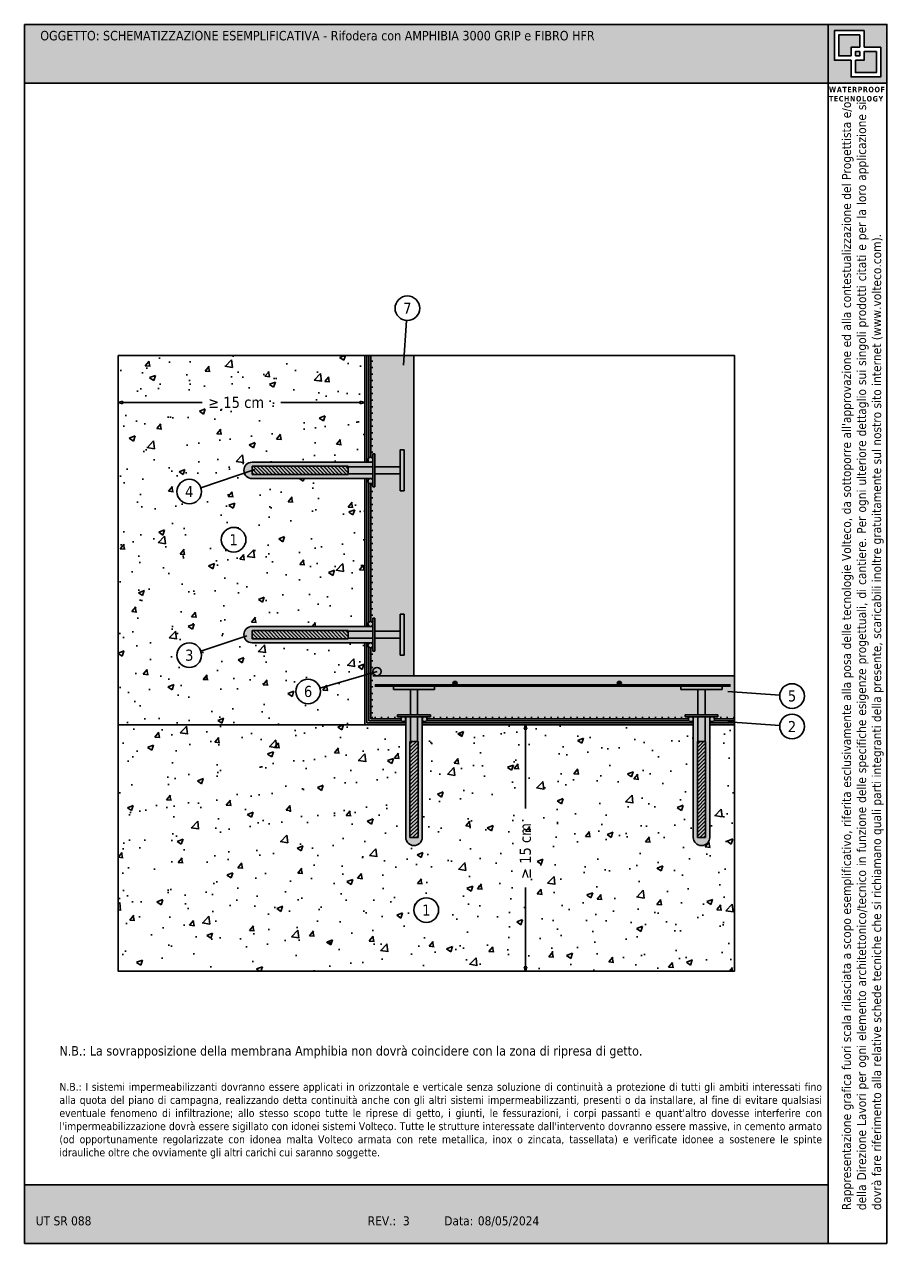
# Model space of a CAD drawing. Header units: millimetres. Extents: x 2964.5 to 3033.8, y 1605.8 to 1635.5.
import ezdxf
from ezdxf.enums import TextEntityAlignment as Align

# ---------------------------------------------------------------- set-up
doc = ezdxf.new("R2010")
doc.units = ezdxf.units.MM
doc.linetypes.add('CONTINUA', pattern=[0])
doc.layers.add('0.4', color=7, linetype='CONTINUA', lineweight=30)
doc.layers.add('143', color=7, linetype='CONTINUA')
doc.layers.add('contorno', color=6, linetype='Continuous', plot=False)
doc.layers.add('nascosto', color=7, linetype='Continuous', lineweight=25, plot=False)
doc.styles.add('tahoma', font='tahoma.ttf', dxfattribs={"height": 0.3})

msp = doc.modelspace()

# ---------------------------------------------------------------- hatches: boundary and pattern name
at = {"true_color": 0xfdc300}
h = msp.add_hatch(color=40, dxfattribs=at)
h.dxf.hatch_style = 1
h.paths.add_polyline_path([(3032.065, 1635.544), (3012.496, 1635.544), (3012.496, 1634.114), (3032.065, 1634.114)])
h = msp.add_hatch()
h.set_pattern_fill('AR-CONC', color=256, scale=0.008)
h.set_pattern_definition([(50, (-1902.45, 1266.4927), (1.45747735, -0.12751268), [0.1524, -1.6764]), (355, (-1902.45, 1266.4927), (-0.28194737, 1.52845476), [0.12192, -1.34112467]), (100.451445, (-1902.3285, 1266.482), (1.17552998, 1.400942), [0.12952007, -1.42472196]), (46.1842, (-1902.45, 1266.899), (2.1686323, -0.3363386), [0.2286, -2.5146]), (96.63556, (-1902.2693, 1266.871), (1.8992331, 1.979409), [0.1942802, -2.1370849]), (351.18415, (-1902.45, 1266.899), (1.8992331, 1.979409), [0.1828797, -2.0116779]), (21, (-1902.2468, 1266.7975), (1.21291513, -0.8181216), [0.1524, -1.6764]), (326, (-1902.2468, 1266.7975), (0.49441623, 1.47350373), [0.12192, -1.34112]), (71.451445, (-1902.1457, 1266.7293), (1.70733135, 0.65538215), [0.12952007, -1.4247195]), (37.5, (-1902.44997, 1266.49266), (0.024708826, 0.67644031), [0, -1.324864, 0, -1.36144, 0, -1.3462]), (7.5, (-1902.45, 1266.49266), (0.5345573, 0.8014446), [0, -0.776224, 0, -1.294384, 0, -0.51308]), (327.5, (-1902.9031, 1266.49266), (1.08472476, -0.04582995), [0, -0.508, 0, -1.58496, 0, -2.10312]), (317.5, (-1903.1063, 1266.4927), (1.18503345, 0.20341193), [0, -0.6604, 0, -1.052576, 0, -1.49352])])
h.paths.add_polyline_path([(3020.78, 1624.479), (3018.04, 1624.479, -0.3212), (3017.851, 1624.615), (3016.793, 1624.258, -0.080802), (3016.809, 1624.163, -1), (3016.209, 1624.163, -0.850478), (3016.793, 1624.258), (3017.851, 1624.615, -0.513776), (3018.04, 1624.879), (3020.78, 1624.879), (3020.78, 1626.332), (3020.674, 1626.299), (3020.674, 1626.332), (3020.674, 1626.365), (3020.78, 1626.332), (3020.78, 1627.479), (3014.78, 1627.479), (3014.78, 1626.332), (3014.887, 1626.365), (3014.887, 1626.332), (3014.887, 1626.299), (3014.78, 1626.332), (3014.78, 1626.041), (3014.78, 1618.479), (3020.78, 1618.479), (3020.78, 1619.692), (3019.69, 1619.378, -0.070288), (3019.702, 1619.295, -1), (3019.102, 1619.295, -0.868656), (3019.69, 1619.378), (3020.78, 1619.692), (3020.78, 1620.479), (3018.04, 1620.479, -0.336722), (3017.848, 1620.625), (3016.793, 1620.273, -0.080802), (3016.809, 1620.178, -1), (3016.209, 1620.178, -0.850478), (3016.793, 1620.273), (3017.848, 1620.625, -0.496197), (3018.04, 1620.879), (3020.78, 1620.879)])
h.paths.add_polyline_path([(3017.289, 1622.991, -1), (3017.889, 1622.991, -1)], flags=16)
h.paths.add_polyline_path([(3021.78, 1618.479), (3014.78, 1618.479), (3014.78, 1612.479), (3024.695, 1612.479), (3024.661, 1612.586), (3024.695, 1612.586), (3024.728, 1612.586), (3024.695, 1612.479), (3024.986, 1612.479), (3029.78, 1612.479), (3029.78, 1618.479), (3029.18, 1618.479), (3029.18, 1615.739, -1), (3028.78, 1615.739), (3028.78, 1618.479), (3024.695, 1618.479), (3024.728, 1618.372), (3024.695, 1618.372), (3024.661, 1618.372), (3024.695, 1618.479), (3022.18, 1618.479), (3022.18, 1615.739, -1), (3021.78, 1615.739)])
h.paths.add_polyline_path([(3022.58, 1613.969, -1), (3021.98, 1613.969, -1)], flags=16)
h.paths.add_polyline_path([(3016.777, 1626.126), (3018.423, 1626.126), (3018.423, 1626.541), (3016.777, 1626.541)], flags=24)
h.paths.add_polyline_path([(3017.419, 1622.788), (3017.758, 1622.788), (3017.758, 1623.194), (3017.419, 1623.194)], flags=8)
h.paths.add_polyline_path([(3024.9, 1614.534), (3024.9, 1616.179), (3024.486, 1616.179), (3024.486, 1614.534)], flags=24)
h.paths.add_polyline_path([(3022.111, 1613.766), (3022.449, 1613.766), (3022.449, 1614.172), (3022.111, 1614.172)], flags=8)
h = msp.add_hatch(color=4)
h.dxf.hatch_style = 1
h.paths.add_polyline_path([(3020.83, 1624.479), (3020.78, 1624.479), (3020.78, 1620.879), (3020.83, 1620.879)])
h.paths.add_polyline_path([(3020.83, 1627.479), (3020.78, 1627.479), (3020.78, 1624.879), (3020.83, 1624.879)])
edge = h.paths.add_edge_path()
edge.add_arc((3020.92, 1624.419), 0.06, 228.1897, 279.5941)
edge.add_line((3020.93, 1624.36), (3020.93, 1620.998))
edge.add_arc((3020.92, 1620.939), 0.06, 80.4059, 131.8103)
edge.add_line((3020.88, 1620.984), (3020.88, 1624.374))
edge = h.paths.add_edge_path()
edge.add_arc((3020.92, 1624.939), 0.06, 80.4059, 131.8103)
edge.add_line((3020.88, 1624.984), (3020.88, 1627.479))
edge.add_line((3020.88, 1627.479), (3020.93, 1627.479))
edge.add_line((3020.93, 1627.479), (3020.93, 1624.998))
h = msp.add_hatch(color=253)
h.dxf.hatch_style = 1
h.paths.add_polyline_path([(3021.48, 1627.479), (3020.93, 1627.479), (3020.93, 1624.998, -0.365977), (3020.98, 1624.939), (3020.98, 1625.079), (3021.03, 1625.079), (3021.03, 1624.766), (3021.48, 1624.766)])
h.paths.add_polyline_path([(3021.98, 1627.479), (3021.48, 1627.479), (3021.48, 1624.766), (3021.64, 1624.766), (3021.64, 1625.179), (3021.74, 1625.179), (3021.74, 1624.179), (3021.64, 1624.179), (3021.64, 1624.592), (3021.48, 1624.592), (3021.48, 1620.766), (3021.64, 1620.766), (3021.64, 1621.179), (3021.74, 1621.179), (3021.74, 1620.179), (3021.64, 1620.179), (3021.64, 1620.592), (3021.03, 1620.592), (3021.03, 1620.279), (3020.98, 1620.279), (3020.98, 1620.419, -0.365977), (3020.93, 1620.36), (3020.93, 1619.736), (3020.984, 1619.751, -0.070288), (3020.98, 1619.779, -1), (3021.18, 1619.779, -0.414214), (3021.08, 1619.679), (3021.98, 1619.679)])
h.paths.add_polyline_path([(3021.48, 1624.592), (3021.03, 1624.592), (3021.03, 1624.279), (3020.98, 1624.279), (3020.98, 1624.419, -0.365977), (3020.93, 1624.36), (3020.93, 1620.998, -0.365977), (3020.98, 1620.939), (3020.98, 1621.079), (3021.03, 1621.079), (3021.03, 1620.766), (3021.48, 1620.766)])
h.paths.add_polyline_path([(3021.893, 1619.339), (3021.48, 1619.339), (3021.48, 1619.439), (3022.48, 1619.439), (3022.98, 1619.44, -0.414214), (3022.93, 1619.49, -1), (3023.03, 1619.49, -0.414214), (3022.98, 1619.44), (3026.98, 1619.44, -0.414188), (3026.93, 1619.49, -1), (3027.03, 1619.49, -0.414214), (3026.98, 1619.44), (3029.48, 1619.439), (3029.48, 1619.339), (3029.067, 1619.339), (3029.067, 1618.729), (3029.38, 1618.729), (3029.38, 1618.679), (3029.24, 1618.679, -0.365977), (3029.299, 1618.629), (3029.78, 1618.629), (3029.78, 1619.679), (3021.08, 1619.679, -0.334196), (3020.984, 1619.751), (3020.93, 1619.736), (3020.93, 1618.629), (3021.661, 1618.629, -0.365977), (3021.72, 1618.679), (3021.58, 1618.679), (3021.58, 1618.729), (3021.893, 1618.729)])
h.paths.add_polyline_path([(3028.893, 1619.339), (3028.48, 1619.339), (3028.48, 1619.439), (3022.48, 1619.439), (3022.48, 1619.339), (3022.067, 1619.339), (3022.067, 1618.729), (3022.38, 1618.729), (3022.38, 1618.679), (3022.24, 1618.679, -0.365977), (3022.299, 1618.629), (3028.661, 1618.629, -0.365977), (3028.72, 1618.679), (3028.58, 1618.679), (3028.58, 1618.729), (3028.893, 1618.729)], flags=17)
h = msp.add_hatch()
h.set_pattern_fill('LINE', color=256, scale=0.05)
h.set_pattern_definition([(0, (-1894.02438, 1233.00777), (0, 0.15875), [])])
h.paths.add_polyline_path([(3020.98, 1619.75), (3020.93, 1619.736), (3020.93, 1618.629), (3020.98, 1618.679)])
h.paths.add_polyline_path([(3020.98, 1620.429, -0.414214), (3020.93, 1620.379), (3020.93, 1619.736), (3020.98, 1619.75)])
edge = h.paths.add_edge_path()
edge.add_arc((3020.92, 1620.939), 0.06, 0, 80.4059)
edge.add_line((3020.93, 1620.998), (3020.93, 1624.379))
edge.add_arc((3020.93, 1624.429), 0.05, 270, 360)
edge.add_line((3020.98, 1624.429), (3020.98, 1620.939))
edge = h.paths.add_edge_path()
edge.add_arc((3020.92, 1624.939), 0.06, 0, 80.4059)
edge.add_line((3020.93, 1624.998), (3020.93, 1627.479))
edge.add_line((3020.93, 1627.479), (3020.98, 1627.479))
edge.add_line((3020.98, 1627.479), (3020.98, 1624.939))
h = msp.add_hatch()
h.set_pattern_fill('DOTS', color=256, scale=0.05)
h.set_pattern_definition([(0, (-1902.44997, 1266.492656), (0.0396875, 0.079375), [0, -0.079375])])
h.paths.add_polyline_path([(3021.48, 1627.479), (3020.93, 1627.479), (3020.93, 1624.998, -0.365977), (3020.98, 1624.939), (3020.98, 1625.079), (3021.03, 1625.079), (3021.03, 1624.766), (3021.48, 1624.766)])
h.paths.add_polyline_path([(3021.98, 1627.479), (3021.48, 1627.479), (3021.48, 1624.766), (3021.64, 1624.766), (3021.64, 1625.179), (3021.74, 1625.179), (3021.74, 1624.179), (3021.64, 1624.179), (3021.64, 1624.592), (3021.48, 1624.592), (3021.48, 1620.766), (3021.64, 1620.766), (3021.64, 1621.179), (3021.74, 1621.179), (3021.74, 1620.179), (3021.64, 1620.179), (3021.64, 1620.592), (3021.03, 1620.592), (3021.03, 1620.279), (3020.98, 1620.279), (3020.98, 1620.419, -0.365977), (3020.93, 1620.36), (3020.93, 1619.736), (3020.984, 1619.751, -0.070288), (3020.98, 1619.779, -1), (3021.18, 1619.779, -0.414214), (3021.08, 1619.679), (3021.98, 1619.679)])
h.paths.add_polyline_path([(3021.48, 1624.592), (3021.03, 1624.592), (3021.03, 1624.279), (3020.98, 1624.279), (3020.98, 1624.419, -0.365977), (3020.93, 1624.36), (3020.93, 1620.998, -0.365977), (3020.98, 1620.939), (3020.98, 1621.079), (3021.03, 1621.079), (3021.03, 1620.766), (3021.48, 1620.766)])
h.paths.add_polyline_path([(3021.893, 1619.339), (3021.48, 1619.339), (3021.48, 1619.439), (3022.48, 1619.439), (3022.98, 1619.44, -0.414214), (3022.93, 1619.49, -1), (3023.03, 1619.49, -0.414214), (3022.98, 1619.44), (3026.98, 1619.44, -0.414188), (3026.93, 1619.49, -1), (3027.03, 1619.49, -0.414214), (3026.98, 1619.44), (3029.48, 1619.439), (3029.48, 1619.339), (3029.067, 1619.339), (3029.067, 1618.729), (3029.38, 1618.729), (3029.38, 1618.679), (3029.24, 1618.679, -0.365977), (3029.299, 1618.629), (3029.78, 1618.629), (3029.78, 1619.679), (3021.08, 1619.679, -0.334196), (3020.984, 1619.751), (3020.93, 1619.736), (3020.93, 1618.629), (3021.661, 1618.629, -0.365977), (3021.72, 1618.679), (3021.58, 1618.679), (3021.58, 1618.729), (3021.893, 1618.729)])
h.paths.add_polyline_path([(3028.893, 1619.339), (3028.48, 1619.339), (3028.48, 1619.439), (3022.48, 1619.439), (3022.48, 1619.339), (3022.067, 1619.339), (3022.067, 1618.729), (3022.38, 1618.729), (3022.38, 1618.679), (3022.24, 1618.679, -0.365977), (3022.299, 1618.629), (3028.661, 1618.629, -0.365977), (3028.72, 1618.679), (3028.58, 1618.679), (3028.58, 1618.729), (3028.893, 1618.729)], flags=17)
h = msp.add_hatch(color=256)
h.dxf.hatch_style = 1
h.paths.add_polyline_path([(3014.887, 1626.365), (3014.78, 1626.332), (3014.887, 1626.299), (3014.887, 1626.332)])
h.paths.add_polyline_path([(3020.674, 1626.365), (3020.674, 1626.332), (3020.674, 1626.299), (3020.78, 1626.332)])
h = msp.add_hatch(color=8)
h.dxf.hatch_style = 1
h.paths.add_polyline_path([(3021.74, 1625.179), (3021.64, 1625.179), (3021.64, 1624.179), (3021.74, 1624.179)])
h.paths.add_polyline_path([(3021.64, 1624.766), (3021.48, 1624.766), (3021.48, 1624.592), (3021.64, 1624.592)])
h.paths.add_polyline_path([(3021.48, 1624.766), (3021.03, 1624.766), (3021.03, 1624.592), (3021.48, 1624.592)])
h.paths.add_polyline_path([(3021.03, 1625.079), (3020.98, 1625.079), (3020.98, 1624.279), (3021.03, 1624.279)])
h.paths.add_polyline_path([(3020.98, 1624.766), (3020.38, 1624.766), (3020.38, 1624.592), (3020.98, 1624.592)])
h.paths.add_polyline_path([(3020.38, 1624.779), (3018.04, 1624.779), (3018.04, 1624.579), (3020.38, 1624.579)])
at = {"true_color": 0xf8991e}
h = msp.add_hatch(color=30, dxfattribs=at)
h.dxf.hatch_style = 1
h.paths.add_polyline_path([(3020.98, 1624.939, 1), (3020.86, 1624.939, 1)])
h.paths.add_polyline_path([(3020.98, 1624.419, 1), (3020.86, 1624.419, 1)])
h.paths.add_polyline_path([(3020.98, 1620.419, 1), (3020.86, 1620.419, 1)])
h.paths.add_polyline_path([(3020.98, 1620.939, 1), (3020.86, 1620.939, 1)])
h.paths.add_polyline_path([(3020.98, 1619.779, 1), (3021.18, 1619.779, 1)])
h.paths.add_polyline_path([(3022.3, 1618.619, 1), (3022.18, 1618.619, 1)])
h.paths.add_polyline_path([(3021.78, 1618.619, 1), (3021.66, 1618.619, 1)])
h = msp.add_hatch(color=58)
h.dxf.hatch_style = 1
h.paths.add_polyline_path([(3020.98, 1620.879), (3018.04, 1620.879, 1), (3018.04, 1620.479), (3020.98, 1620.479), (3020.98, 1620.592), (3020.38, 1620.592), (3020.38, 1620.579), (3018.04, 1620.579), (3018.04, 1620.779), (3020.38, 1620.779), (3020.38, 1620.766), (3020.98, 1620.766)])
h.paths.add_polyline_path([(3020.98, 1624.879), (3018.04, 1624.879, 0.513776), (3017.851, 1624.615), (3018.04, 1624.678), (3018.04, 1624.779), (3020.38, 1624.779), (3020.38, 1624.766), (3020.98, 1624.766)])
h.paths.add_polyline_path([(3020.98, 1624.592), (3020.38, 1624.592), (3020.38, 1624.579), (3018.04, 1624.579), (3018.04, 1624.678), (3017.851, 1624.615, 0.3212), (3018.04, 1624.479), (3020.98, 1624.479)])
h = msp.add_hatch()
h.set_pattern_fill('ANSI31', color=256, scale=0.02, angle=-90)
h.set_pattern_definition([(315, (2945.82602, 1735.00735), (0.04490128, 0.04490128), [])])
h.paths.add_polyline_path([(3020.38, 1624.579), (3020.38, 1624.779), (3018.04, 1624.779), (3018.04, 1624.579)])
h = msp.add_hatch(color=8)
h.dxf.hatch_style = 1
h.paths.add_polyline_path([(3021.74, 1621.179), (3021.64, 1621.179), (3021.64, 1620.179), (3021.74, 1620.179)])
h.paths.add_polyline_path([(3021.64, 1620.766), (3021.48, 1620.766), (3021.48, 1620.592), (3021.64, 1620.592)])
h.paths.add_polyline_path([(3021.48, 1620.766), (3021.03, 1620.766), (3021.03, 1620.592), (3021.48, 1620.592)])
h.paths.add_polyline_path([(3021.03, 1621.079), (3020.98, 1621.079), (3020.98, 1620.279), (3021.03, 1620.279)])
h.paths.add_polyline_path([(3020.98, 1620.766), (3020.38, 1620.766), (3020.38, 1620.592), (3020.98, 1620.592)])
h.paths.add_polyline_path([(3020.38, 1620.779), (3018.04, 1620.779), (3018.04, 1620.579), (3020.38, 1620.579)])
h = msp.add_hatch()
h.set_pattern_fill('ANSI31', color=256, scale=0.02, angle=-90)
h.set_pattern_definition([(315, (2945.82602, 1731.00735), (0.04490128, 0.04490128), [])])
h.paths.add_polyline_path([(3020.38, 1620.579), (3020.38, 1620.779), (3018.04, 1620.779), (3018.04, 1620.579)])
h = msp.add_hatch(color=4)
h.dxf.hatch_style = 1
h.paths.add_polyline_path([(3020.83, 1620.479), (3020.78, 1620.479), (3020.78, 1619.692), (3020.83, 1619.707)])
h.paths.add_polyline_path([(3020.83, 1619.707), (3020.78, 1619.692), (3020.78, 1618.479), (3021.78, 1618.479), (3021.78, 1618.529), (3020.83, 1618.529)])
edge = h.paths.add_edge_path()
edge.add_arc((3020.92, 1620.419), 0.06, 228.1897, 279.5941)
edge.add_line((3020.93, 1620.36), (3020.93, 1619.736))
edge.add_line((3020.93, 1619.736), (3020.88, 1619.721))
edge.add_line((3020.88, 1619.721), (3020.88, 1620.374))
edge = h.paths.add_edge_path()
edge.add_arc((3021.72, 1618.619), 0.06, 170.4059, 221.8103)
edge.add_line((3021.676, 1618.579), (3020.88, 1618.579))
edge.add_line((3020.88, 1618.579), (3020.88, 1619.721))
edge.add_line((3020.88, 1619.721), (3020.93, 1619.736))
edge.add_line((3020.93, 1619.736), (3020.93, 1618.629))
edge.add_line((3020.93, 1618.629), (3021.661, 1618.629))
edge = h.paths.add_edge_path()
edge.add_arc((3028.72, 1618.619), 0.06, 170.4059, 221.8103)
edge.add_line((3028.676, 1618.579), (3022.285, 1618.579))
edge.add_arc((3022.24, 1618.619), 0.06, 318.1897, 369.5941)
edge.add_line((3022.299, 1618.629), (3028.661, 1618.629))
h.paths.add_polyline_path([(3029.18, 1618.529), (3029.18, 1618.479), (3029.78, 1618.479), (3029.78, 1618.529)])
h.paths.add_polyline_path([(3028.78, 1618.479), (3028.78, 1618.529), (3022.18, 1618.529), (3022.18, 1618.479)])
edge = h.paths.add_edge_path()
edge.add_line((3028.78, 1618.579), (3028.78, 1618.619))
edge.add_arc((3028.72, 1618.619), 0.06, -41.8103, 0, ccw=False)
edge.add_line((3028.765, 1618.579), (3028.78, 1618.579))
edge = h.paths.add_edge_path()
edge.add_line((3029.18, 1618.579), (3029.18, 1618.619))
edge.add_arc((3029.24, 1618.619), 0.06, 180, 221.8103)
edge.add_line((3029.196, 1618.579), (3029.18, 1618.579))
edge = h.paths.add_edge_path()
edge.add_arc((3029.24, 1618.619), 0.06, 318.1897, 369.5941)
edge.add_line((3029.299, 1618.629), (3029.78, 1618.629))
edge.add_line((3029.78, 1618.629), (3029.78, 1618.579))
edge.add_line((3029.78, 1618.579), (3029.285, 1618.579))
h = msp.add_hatch(color=8)
h.dxf.hatch_style = 1
h.paths.add_polyline_path([(3022.48, 1619.439), (3021.48, 1619.439), (3021.48, 1619.339), (3022.48, 1619.339)])
h.paths.add_polyline_path([(3022.067, 1619.339), (3021.893, 1619.339), (3021.893, 1618.729), (3022.067, 1618.729)])
h.paths.add_polyline_path([(3022.38, 1618.729), (3021.58, 1618.729), (3021.58, 1618.679), (3022.38, 1618.679)])
h.paths.add_polyline_path([(3022.067, 1618.679), (3021.893, 1618.679), (3021.893, 1618.079), (3022.067, 1618.079)])
h.paths.add_polyline_path([(3022.08, 1618.079), (3021.88, 1618.079), (3021.88, 1615.739), (3022.08, 1615.739)])
h = msp.add_hatch(color=256)
h.dxf.hatch_style = 1
h.paths.add_polyline_path([(3022.93, 1619.49, 1), (3023.03, 1619.49, 1)])
h = msp.add_hatch(color=256)
h.dxf.hatch_style = 1
h.paths.add_polyline_path([(3026.93, 1619.49, 1), (3027.03, 1619.49, 1)])
h = msp.add_hatch(color=8)
h.dxf.hatch_style = 1
h.paths.add_polyline_path([(3029.48, 1619.439), (3028.48, 1619.439), (3028.48, 1619.339), (3029.48, 1619.339)])
h.paths.add_polyline_path([(3029.067, 1619.339), (3028.893, 1619.339), (3028.893, 1618.729), (3029.067, 1618.729)])
h.paths.add_polyline_path([(3029.08, 1618.079), (3028.88, 1618.079), (3028.88, 1615.739), (3029.08, 1615.739)])
h.paths.add_polyline_path([(3029.067, 1618.679), (3028.893, 1618.679), (3028.893, 1618.079), (3029.067, 1618.079)])
h.paths.add_polyline_path([(3029.38, 1618.729), (3028.58, 1618.729), (3028.58, 1618.679), (3029.38, 1618.679)])
h = msp.add_hatch()
h.set_pattern_fill('LINE', color=256, scale=0.05, angle=90)
h.set_pattern_definition([(90, (-1894.02438, 1233.00777), (-0.15875, 1e-17), [])])
edge = h.paths.add_edge_path()
edge.add_arc((3021.72, 1618.619), 0.06, 90, 170.4059)
edge.add_line((3021.661, 1618.629), (3020.93, 1618.629))
edge.add_line((3020.93, 1618.629), (3020.98, 1618.679))
edge.add_line((3020.98, 1618.679), (3021.72, 1618.679))
edge = h.paths.add_edge_path()
edge.add_line((3028.78, 1618.629), (3028.78, 1618.679))
edge.add_line((3028.78, 1618.679), (3022.23, 1618.679))
edge.add_arc((3022.23, 1618.629), 0.05, 0, 90, ccw=False)
edge.add_line((3022.28, 1618.629), (3028.78, 1618.629))
h.paths.add_polyline_path([(3029.18, 1618.679), (3029.18, 1618.629), (3029.78, 1618.629), (3029.78, 1618.679)])
h = msp.add_hatch(color=58)
h.dxf.hatch_style = 1
h.paths.add_polyline_path([(3022.18, 1615.739), (3022.18, 1618.679), (3022.067, 1618.679), (3022.067, 1618.079), (3022.08, 1618.079), (3022.08, 1615.739), (3021.88, 1615.739), (3021.88, 1618.079), (3021.893, 1618.079), (3021.893, 1618.679), (3021.78, 1618.679), (3021.78, 1615.739, 1)])
h.paths.add_polyline_path([(3029.18, 1615.739), (3029.18, 1618.679), (3029.067, 1618.679), (3029.067, 1618.079), (3029.08, 1618.079), (3029.08, 1615.739), (3028.88, 1615.739), (3028.88, 1618.079), (3028.893, 1618.079), (3028.893, 1618.679), (3028.78, 1618.679), (3028.78, 1615.739, 1)])
h = msp.add_hatch(color=30, dxfattribs=at)
h.dxf.hatch_style = 1
h.paths.add_polyline_path([(3029.18, 1618.619, 1), (3029.3, 1618.619, 1)])
h.paths.add_polyline_path([(3028.78, 1618.619, 1), (3028.66, 1618.619, 1)])
h = msp.add_hatch(color=256)
h.dxf.hatch_style = 1
h.paths.add_polyline_path([(3024.728, 1612.586), (3024.695, 1612.586), (3024.661, 1612.586), (3024.695, 1612.479)])
h.paths.add_polyline_path([(3024.695, 1618.479), (3024.661, 1618.372), (3024.695, 1618.372), (3024.728, 1618.372)])
h = msp.add_hatch()
h.set_pattern_fill('ANSI31', color=256, scale=0.02)
h.set_pattern_definition([(45, (2911.65196, 1543.524687), (-0.04490128, 0.04490128), [])])
h.paths.add_polyline_path([(3022.08, 1618.079), (3021.88, 1618.079), (3021.88, 1615.739), (3022.08, 1615.739)])
h = msp.add_hatch()
h.set_pattern_fill('ANSI31', color=256, scale=0.02)
h.set_pattern_definition([(45, (2918.65196, 1543.524687), (-0.04490128, 0.04490128), [])])
h.paths.add_polyline_path([(3029.08, 1618.079), (3028.88, 1618.079), (3028.88, 1615.739), (3029.08, 1615.739)])
at = {"true_color": 0xfdc300}
h = msp.add_hatch(color=40, dxfattribs=at)
h.dxf.hatch_style = 1
h.paths.add_polyline_path([(3032.065, 1607.275), (3012.496, 1607.275), (3012.496, 1605.844), (3032.065, 1605.844)])
at = {"layer": '0.4'}
h = msp.add_hatch(color=252, dxfattribs=at)
h.dxf.hatch_style = 1
h.paths.add_polyline_path([(3033.496, 1635.544), (3032.065, 1635.544), (3032.065, 1634.114), (3033.496, 1634.114)])
h.paths.add_polyline_path([(3032.214, 1635.393), (3032.938, 1635.393), (3032.938, 1634.988), (3033.346, 1634.988), (3033.346, 1634.265), (3032.623, 1634.265), (3032.623, 1634.67), (3032.214, 1634.67)], flags=16)
h.paths.add_polyline_path([(3032.321, 1635.286), (3032.831, 1635.286), (3032.831, 1634.988), (3032.623, 1634.988), (3032.623, 1634.777), (3032.321, 1634.777)], flags=0)
h.paths.add_polyline_path([(3032.729, 1634.881), (3032.831, 1634.881), (3032.831, 1634.777), (3032.729, 1634.777)], flags=0)
h.paths.add_polyline_path([(3032.729, 1634.67), (3032.938, 1634.67), (3032.938, 1634.881), (3033.239, 1634.881), (3033.239, 1634.372), (3032.729, 1634.372)], flags=0)
h.paths.add_polyline_path([(3032.831, 1635.286), (3032.321, 1635.286), (3032.321, 1634.777), (3032.623, 1634.777), (3032.623, 1634.988), (3032.831, 1634.988)], flags=0)
h.paths.add_polyline_path([(3032.831, 1634.881), (3032.729, 1634.881), (3032.729, 1634.777), (3032.831, 1634.777)], flags=0)
h.paths.add_polyline_path([(3033.239, 1634.881), (3032.938, 1634.881), (3032.938, 1634.67), (3032.729, 1634.67), (3032.729, 1634.372), (3033.239, 1634.372)], flags=0)
h = msp.add_hatch(color=252, dxfattribs=at)
h.dxf.hatch_style = 1
h.paths.add_polyline_path([(3032.831, 1635.286), (3032.321, 1635.286), (3032.321, 1634.777), (3032.623, 1634.777), (3032.623, 1634.988), (3032.831, 1634.988)])
h.paths.add_polyline_path([(3032.831, 1634.881), (3032.729, 1634.881), (3032.729, 1634.777), (3032.831, 1634.777)], flags=17)
h.paths.add_polyline_path([(3033.239, 1634.881), (3032.938, 1634.881), (3032.938, 1634.67), (3032.729, 1634.67), (3032.729, 1634.372), (3033.239, 1634.372)])

# ---------------------------------------------------------------- linework, layer by layer
for p, q in [((3021.799, 1628.33), (3021.722, 1627.24)), ((3020.78, 1624.879), (3020.78, 1627.479)), ((3020.83, 1624.879), (3020.83, 1627.479)), ((3020.88, 1624.984), (3020.88, 1627.479)), ((3020.93, 1624.998), (3020.93, 1627.479)), ((3021.98, 1619.679), (3021.98, 1627.479)), ((3014.78, 1626.332), (3014.887, 1626.365)), ((3014.78, 1626.041), (3014.78, 1626.332)), ((3014.78, 1626.332), (3014.887, 1626.299)), ((3014.887, 1626.365), (3014.887, 1626.332)), ((3014.887, 1626.299), (3014.887, 1626.332)), ((3016.823, 1626.332), (3014.887, 1626.332)), ((3020.674, 1626.332), (3018.737, 1626.332)), ((3020.78, 1626.332), (3020.674, 1626.365)), ((3020.674, 1626.365), (3020.674, 1626.332)), ((3020.78, 1626.332), (3020.674, 1626.299)), ((3020.674, 1626.299), (3020.674, 1626.332)), ((3020.78, 1626.041), (3020.78, 1626.332)), ((3020.88, 1624.879), (3020.88, 1624.894)), ((3020.88, 1624.879), (3020.88, 1624.894)), ((3020.98, 1624.279), (3020.98, 1625.079)), ((3021.03, 1625.079), (3020.98, 1625.079)), ((3021.03, 1624.279), (3021.03, 1625.079)), ((3021.64, 1624.179), (3021.64, 1625.179)), ((3021.74, 1625.179), (3021.64, 1625.179)), ((3021.74, 1624.179), (3021.74, 1625.179)), ((3016.793, 1624.258), (3018.108, 1624.701)), ((3020.98, 1624.879), (3018.04, 1624.879)), ((3018.04, 1624.779), (3018.04, 1624.579)), ((3020.38, 1624.779), (3018.04, 1624.779)), ((3020.38, 1624.579), (3020.38, 1624.779)), ((3020.98, 1624.766), (3020.38, 1624.766)), ((3020.98, 1624.592), (3020.38, 1624.592)), ((3021.03, 1624.766), (3021.64, 1624.766)), ((3021.03, 1624.592), (3021.64, 1624.592)), ((3021.74, 1624.839), (3021.74, 1624.839)), ((3018.04, 1624.579), (3020.38, 1624.579)), ((3018.04, 1624.479), (3020.98, 1624.479)), ((3020.78, 1620.879), (3020.78, 1624.479)), ((3020.83, 1620.879), (3020.83, 1624.479)), ((3020.88, 1624.464), (3020.88, 1624.479)), ((3020.88, 1624.464), (3020.88, 1624.479)), ((3020.88, 1620.984), (3020.88, 1624.374)), ((3020.93, 1620.998), (3020.93, 1624.36)), ((3021.03, 1624.279), (3020.98, 1624.279)), ((3021.74, 1624.179), (3021.64, 1624.179)), ((3020.98, 1620.279), (3020.98, 1621.079)), ((3021.03, 1621.079), (3020.98, 1621.079)), ((3021.03, 1620.279), (3021.03, 1621.079)), ((3021.64, 1620.179), (3021.64, 1621.179)), ((3021.74, 1621.179), (3021.64, 1621.179)), ((3021.74, 1620.179), (3021.74, 1621.179)), ((3020.98, 1620.879), (3018.04, 1620.879)), ((3018.04, 1620.779), (3018.04, 1620.579)), ((3020.38, 1620.779), (3018.04, 1620.779)), ((3020.38, 1620.579), (3020.38, 1620.779)), ((3020.98, 1620.766), (3020.38, 1620.766)), ((3020.88, 1620.879), (3020.88, 1620.894)), ((3021.03, 1620.766), (3021.64, 1620.766)), ((3021.74, 1620.839), (3021.74, 1620.839)), ((3016.793, 1620.273), (3017.91, 1620.646)), ((3018.04, 1620.579), (3020.38, 1620.579)), ((3018.04, 1620.479), (3020.98, 1620.479)), ((3020.98, 1620.592), (3020.38, 1620.592)), ((3020.78, 1618.479), (3020.78, 1620.479)), ((3020.83, 1618.529), (3020.83, 1620.479)), ((3020.88, 1620.464), (3020.88, 1620.479)), ((3021.03, 1620.592), (3021.64, 1620.592)), ((3020.88, 1618.579), (3020.88, 1620.374)), ((3020.93, 1618.629), (3020.93, 1620.36)), ((3021.03, 1620.279), (3020.98, 1620.279)), ((3021.74, 1620.179), (3021.64, 1620.179)), ((3019.69, 1619.378), (3021.08, 1619.779)), ((3020.98, 1619.679), (3029.78, 1619.679)), ((3022.48, 1619.439), (3021.48, 1619.439)), ((3021.48, 1619.439), (3021.48, 1619.339)), ((3022.48, 1619.339), (3021.48, 1619.339)), ((3021.82, 1619.439), (3021.82, 1619.439)), ((3021.893, 1618.729), (3021.893, 1619.339)), ((3022.067, 1618.729), (3022.067, 1619.339)), ((3022.48, 1619.439), (3022.48, 1619.339)), ((3029.48, 1619.439), (3028.48, 1619.439)), ((3028.48, 1619.439), (3028.48, 1619.339)), ((3029.48, 1619.339), (3028.48, 1619.339)), ((3028.82, 1619.439), (3028.82, 1619.439)), ((3028.893, 1618.729), (3028.893, 1619.339)), ((3029.067, 1618.729), (3029.067, 1619.339)), ((3029.48, 1619.439), (3029.48, 1619.339)), ((3030.885, 1619.204), (3029.62, 1619.296)), ((3020.93, 1618.629), (3020.98, 1618.679)), ((3022.38, 1618.729), (3021.58, 1618.729)), ((3021.58, 1618.729), (3021.58, 1618.679)), ((3022.38, 1618.679), (3021.58, 1618.679)), ((3021.78, 1618.679), (3021.78, 1615.739)), ((3021.893, 1618.679), (3021.893, 1618.079)), ((3022.067, 1618.679), (3022.067, 1618.079)), ((3022.18, 1615.739), (3022.18, 1618.679)), ((3022.38, 1618.729), (3022.38, 1618.679)), ((3029.38, 1618.729), (3028.58, 1618.729)), ((3028.58, 1618.729), (3028.58, 1618.679)), ((3029.38, 1618.679), (3028.58, 1618.679)), ((3028.78, 1618.679), (3028.78, 1615.739)), ((3028.893, 1618.679), (3028.893, 1618.079)), ((3029.067, 1618.679), (3029.067, 1618.079)), ((3029.18, 1615.739), (3029.18, 1618.679)), ((3029.38, 1618.729), (3029.38, 1618.679)), ((3014.78, 1618.479), (3021.78, 1618.479)), ((3020.83, 1618.529), (3021.78, 1618.529)), ((3020.88, 1618.579), (3021.676, 1618.579)), ((3020.93, 1618.629), (3021.661, 1618.629)), ((3021.765, 1618.579), (3021.78, 1618.579)), ((3022.18, 1618.579), (3022.196, 1618.579)), ((3022.18, 1618.529), (3028.78, 1618.529)), ((3022.18, 1618.479), (3028.78, 1618.479)), ((3022.285, 1618.579), (3028.676, 1618.579)), ((3022.299, 1618.629), (3028.661, 1618.629)), ((3024.695, 1618.479), (3024.661, 1618.372)), ((3024.661, 1618.372), (3024.695, 1618.372)), ((3024.986, 1618.479), (3024.695, 1618.479)), ((3024.695, 1618.479), (3024.728, 1618.372)), ((3024.728, 1618.372), (3024.695, 1618.372)), ((3024.695, 1618.372), (3024.695, 1616.443)), ((3028.765, 1618.579), (3028.78, 1618.579)), ((3028.765, 1618.579), (3028.78, 1618.579)), ((3028.765, 1618.579), (3028.78, 1618.579)), ((3028.779, 1618.629), (3028.78, 1618.629)), ((3029.18, 1618.629), (3029.181, 1618.629)), ((3029.18, 1618.579), (3029.196, 1618.579)), ((3029.18, 1618.579), (3029.196, 1618.579)), ((3029.18, 1618.529), (3029.78, 1618.529)), ((3029.18, 1618.479), (3029.78, 1618.479)), ((3029.285, 1618.579), (3029.78, 1618.579)), ((3029.299, 1618.629), (3029.78, 1618.629)), ((3030.885, 1618.464), (3029.62, 1618.556)), ((3022.08, 1618.079), (3021.88, 1618.079)), ((3021.88, 1618.079), (3021.88, 1615.739)), ((3022.08, 1615.739), (3022.08, 1618.079)), ((3029.08, 1618.079), (3028.88, 1618.079)), ((3028.88, 1618.079), (3028.88, 1615.739)), ((3029.08, 1615.739), (3029.08, 1618.079)), ((3021.88, 1615.739), (3022.08, 1615.739)), ((3028.88, 1615.739), (3029.08, 1615.739)), ((3024.695, 1614.515), (3024.695, 1612.586)), ((3024.695, 1612.479), (3024.661, 1612.586)), ((3024.661, 1612.586), (3024.695, 1612.586)), ((3024.695, 1612.479), (3024.728, 1612.586)), ((3024.728, 1612.586), (3024.695, 1612.586)), ((3024.986, 1612.479), (3024.695, 1612.479))]:
    msp.add_line(p, q)
at = {"lineweight": 50}
msp.add_line((3021.024, 1619.439), (3029.69, 1619.439), dxfattribs=at)
at = {"color": 7}
for centre in [(3021.82, 1628.63), (3021.82, 1628.63), (3021.82, 1628.63), (3021.82, 1628.63), (3016.509, 1624.163), (3016.509, 1624.163), (3016.509, 1624.163), (3016.509, 1624.163), (3017.589, 1622.991), (3017.589, 1622.991), (3017.589, 1622.991), (3017.589, 1622.991), (3016.509, 1620.178), (3016.509, 1620.178), (3016.509, 1620.178), (3016.509, 1620.178), (3019.402, 1619.295), (3019.402, 1619.295), (3019.402, 1619.295), (3019.402, 1619.295), (3031.184, 1619.183), (3031.184, 1619.183), (3031.184, 1619.183), (3031.184, 1619.183), (3031.184, 1618.442), (3031.184, 1618.442), (3031.184, 1618.442), (3031.184, 1618.442), (3022.28, 1613.969), (3022.28, 1613.969), (3022.28, 1613.969), (3022.28, 1613.969)]:
    msp.add_circle(centre, 0.3, dxfattribs=at)
for centre, radius in [((3020.92, 1624.939), 0.06), ((3020.92, 1624.419), 0.06), ((3020.92, 1624.419), 0.06), ((3020.92, 1620.939), 0.06), ((3020.92, 1620.419), 0.06), ((3020.92, 1620.419), 0.06), ((3021.08, 1619.779), 0.1), ((3022.98, 1619.49), 0.05), ((3026.98, 1619.49), 0.05), ((3021.72, 1618.619), 0.06), ((3022.24, 1618.619), 0.06), ((3028.72, 1618.619), 0.06), ((3029.24, 1618.619), 0.06)]:
    msp.add_circle(centre, radius)
for centre, start, end in [((3018.04, 1624.679), 90, 270), ((3018.04, 1620.679), 90, 270), ((3021.98, 1615.739), 180, 0), ((3028.98, 1615.739), 180, 0)]:
    msp.add_arc(centre, 0.2, start, end)
at = {"layer": 'contorno', "color": 3}
msp.add_line((3032.065, 1634.114), (3032.065, 1605.844), dxfattribs=at)
for points in [[(3032.065, 1635.544), (3033.496, 1635.544), (3033.496, 1634.114), (3032.065, 1634.114)], [(3014.78, 1627.479), (3029.78, 1627.479), (3029.78, 1612.479), (3014.78, 1612.479)]]:
    msp.add_lwpolyline(points, close=True, dxfattribs=at)
at = {"layer": 'contorno', "color": 3, "linetype": 'CONTINUA'}
for points in [[(3032.938, 1634.988), (3033.346, 1634.988), (3033.346, 1634.265), (3032.623, 1634.265), (3032.623, 1634.67), (3032.214, 1634.67), (3032.214, 1635.393), (3032.938, 1635.393)], [(3032.831, 1634.988), (3032.831, 1635.286), (3032.321, 1635.286), (3032.321, 1634.777), (3032.623, 1634.777), (3032.623, 1634.988)], [(3032.729, 1634.777), (3032.729, 1634.881), (3032.831, 1634.881), (3032.831, 1634.777)], [(3032.729, 1634.67), (3032.938, 1634.67), (3032.938, 1634.881), (3033.239, 1634.881), (3033.239, 1634.372), (3032.729, 1634.372)]]:
    msp.add_lwpolyline(points, close=True, dxfattribs=at)
at = {"layer": 'nascosto', "color": 3, "linetype": 'CONTINUA', "lineweight": 30}
for p, q in [((3012.496, 1635.544), (3012.496, 1605.844)), ((3033.496, 1635.544), (3012.496, 1635.544)), ((3033.496, 1605.844), (3033.496, 1635.544)), ((3032.065, 1634.114), (3012.496, 1634.114)), ((3032.065, 1607.275), (3012.496, 1607.275)), ((3012.496, 1605.844), (3033.496, 1605.844))]:
    msp.add_line(p, q, dxfattribs=at)

# ---------------------------------------------------------------- texts
at = {"color": 7, "style": 'tahoma'}
for s, p in [('7', (3021.82, 1628.63)), ('4', (3016.509, 1624.163)), ('1', (3017.589, 1622.991)), ('3', (3016.509, 1620.178)), ('6', (3019.402, 1619.295)), ('5', (3031.184, 1619.183)), ('2', (3031.184, 1618.442)), ('1', (3022.28, 1613.969))]:
    msp.add_text(s, height=0.27, dxfattribs=at).set_placement(p, align=Align.MIDDLE)
at = {"style": 'tahoma'}
for s, p in [('UT SR 088', (3012.773, 1606.509)), ('UT SR 088', (3012.773, 1606.509)), ('REV.:', (3020.854, 1606.509)), ('REV.:', (3020.854, 1606.509)), (' 3', (3021.629, 1606.509)), ('Data:', (3022.717, 1606.509)), ('Data:', (3022.717, 1606.509)), ('08/05/2024', (3023.534, 1606.509))]:
    msp.add_text(s, height=0.22, rotation=0.0017, dxfattribs=at).set_placement(p, align=Align.TOP_LEFT)
at = {"insert": (3012.882, 1635.385), "char_height": 0.23, "attachment_point": 1, "style": 'tahoma'}
msp.add_mtext_dynamic_manual_height_columns('\\pxa0.83333,sm1.15;OGGETTO: SCHEMATIZZAZIONE ESEMPLIFICATIVA - Rifodera con AMPHIBIA 3000 GRIP e FIBRO HFR', width=19.87543, gutter_width=0, heights=[2.721], dxfattribs=at)
at = {"color": 252, "insert": (3032.083, 1634.024), "char_height": 0.13409, "attachment_point": 1, "style": 'tahoma'}
msp.add_mtext_dynamic_manual_height_columns('{\\fTahoma|b1|i0|c0|p34;\\T1.1;WATERPROOF TECHNOLOGY}', width=1.63687, gutter_width=12.5, heights=[0], dxfattribs=at)
at = {"insert": (3032.4, 1606.659), "char_height": 0.22, "attachment_point": 1, "rotation": 90, "style": 'tahoma'}
msp.add_mtext_dynamic_manual_height_columns("\\pxqj;Rappresentazione grafica fuori scala rilasciata a scopo esemplificativo, riferita esclusivamente alla posa delle tecnologie Volteco, da sottoporre all'approvazione ed alla contestualizzazione del Progettista e/o della Direzione Lavori per ogni elemento architettonico/tecnico in funzione delle specifiche esigenze progettuali, di cantiere. Per ogni ulteriore dettaglio sui singoli prodotti citati e per la loro applicazione si dovrà fare riferimento alla relative schede tecniche che si richiamano quali parti integranti della presente, scaricabili inoltre gratuitamente sul nostro sito internet (www.volteco.com).", width=26.9233, gutter_width=0, heights=[3.545], dxfattribs=at)
at = {"color": 1, "insert": (3013.348, 1610.655), "char_height": 0.23, "width": 18.51096, "attachment_point": 1, "style": 'tahoma'}
msp.add_mtext('\\pxqj;{\\C256;N.B.: La sovrapposizione della membrana Amphibia non dovrà coincidere con la zona di ripresa di getto.}', dxfattribs=at)
at = {"insert": (3013.348, 1609.759), "char_height": 0.23, "width": 18.51096, "attachment_point": 1, "style": 'tahoma'}
msp.add_mtext("\\pxqj;{\\H0.83333x;N.B.: I sistemi impermeabilizzanti dovranno essere applicati in orizzontale e verticale senza soluzione di continuità a protezione di tutti gli ambiti interessati fino alla quota del piano di campagna, realizzando detta continuità anche con gli altri sistemi impermeabilizzanti, presenti o da installare, al fine di evitare qualsiasi eventuale fenomeno di infiltrazione; allo stesso scopo tutte le riprese di getto, i giunti, le fessurazioni, i corpi passanti e quant'altro dovesse interferire con l'impermeabilizzazione dovrà essere sigillato con idonei sistemi Volteco. Tutte le strutture interessate dall'intervento dovranno essere massive, in cemento armato (od opportunamente regolarizzate con idonea malta Volteco armata con rete metallica, inox o zincata, tassellata) e verificate idonee a sostenere le spinte idrauliche oltre che ovviamente gli altri carichi cui saranno soggette.}", dxfattribs=at)
at = {"layer": '143', "color": 7, "style": 'tahoma'}
msp.add_text(' ≥ 15 cm', height=0.27, dxfattribs=at).set_placement((3017.6, 1626.334), align=Align.MIDDLE)
msp.add_text(' ≥ 15 cm', height=0.27, rotation=90, dxfattribs=at).set_placement((3024.693, 1615.356), align=Align.MIDDLE)

doc.saveas('drawing.dxf')
